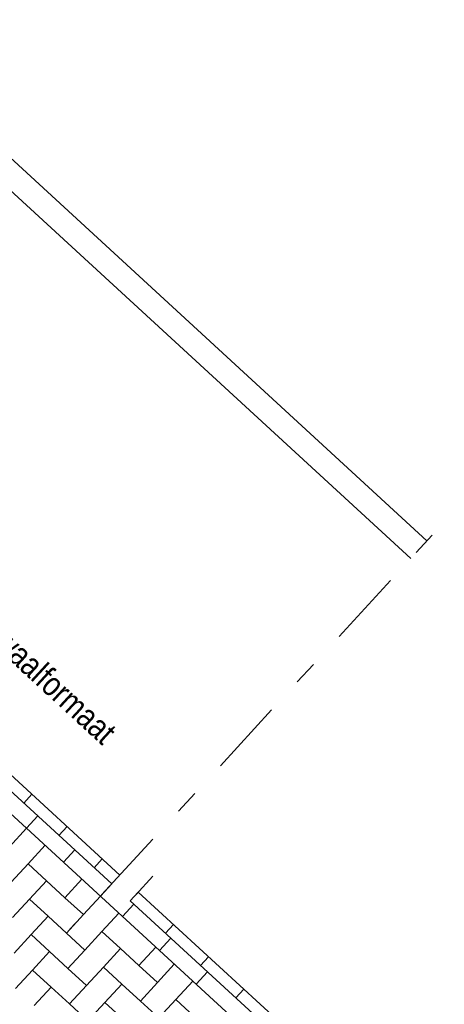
# Model space of a CAD drawing. Header units: metres. Extents: x 111546 to 149831, y 498798 to 507863.
# Tile 135 of 256: x 113056.84 to 113058.62, y 500903.21 to 500907.33. Entities that reach past the tile are written whole.
import ezdxf

# ---------------------------------------------------------------- set-up
doc = ezdxf.new("R2010")
doc.units = ezdxf.units.M
doc.linetypes.add('DASHDOT', pattern=[25.4, 12.7, -6.35, 0, -6.35])
for name, color, linetype in [('0-grenslijn', 3, 'DASHDOT'), ('0-maatvoering', 3, 'Continuous'), ('3-det-steen', 3, 'Continuous'), ('3-opsluiting', 2, 'Continuous'), ('3-steen', 3, 'Continuous')]:
    doc.layers.add(name, color=color, linetype=linetype)
doc.layers.add('0-hulplijn', color=6, linetype='Continuous', plot=False)
doc.styles.add('Stempel', font='arial.ttf')
doc.styles.add('Zaanstad', font='ARIALN.TTF')
doc.styles.add('Zaanstad 1-200 1.8mm', font='ARIALN.TTF', dxfattribs={"height": 0.36})

msp = doc.modelspace()

# ---------------------------------------------------------------- linework, layer by layer
at = {"layer": '0-grenslijn', "ltscale": 0.025}
msp.add_lwpolyline([(113058.8873, 500905.5214), (113057.0483, 500903.5204)], dxfattribs=at)
at = {"layer": '3-det-steen'}
msp.add_lwpolyline([(113057.3241, 500903.6654), (113057.3952, 500903.7427)], dxfattribs=at)
at = {"layer": '3-opsluiting'}
for p, q in [((113054.0738, 500909.2537), (113058.5427, 500905.1464)), ((113054.0061, 500909.1801), (113058.475, 500905.0728))]:
    msp.add_line(p, q, dxfattribs=at)
at = {"layer": '3-steen'}
for p, q in [((113053.9327, 500906.8027), (113057.257, 500903.7475)), ((113053.8989, 500906.7659), (113057.2231, 500903.7107)), ((113053.8515, 500906.7144), (113058.5292, 500902.4152)), ((113056.8888, 500904.0858), (113056.855, 500904.049)), ((113056.9139, 500903.9949), (113056.8665, 500903.9433)), ((113056.8665, 500903.9433), (113056.7955, 500903.866)), ((113057.0361, 500903.9505), (113057.0023, 500903.9137)), ((113056.9438, 500903.8723), (113056.8728, 500903.795)), ((113057.0685, 500903.8528), (113057.0212, 500903.8012)), ((113057.1833, 500903.8151), (113057.1495, 500903.7783)), ((113056.8728, 500903.795), (113056.8017, 500903.7177)), ((113056.8728, 500903.795), (113056.9501, 500903.7239)), ((113057.0985, 500903.7302), (113057.0274, 500903.6529)), ((113056.9501, 500903.7239), (113056.879, 500903.6466)), ((113056.9501, 500903.7239), (113057.0274, 500903.6529)), ((113057.2231, 500903.7107), (113057.1758, 500903.6591)), ((113057.0274, 500903.6529), (113057.1047, 500903.5818)), ((113057.1758, 500903.6591), (113057.1047, 500903.5818)), ((113057.3343, 500903.6764), (113057.3004, 500903.6396)), ((113056.879, 500903.6466), (113056.808, 500903.5693)), ((113056.879, 500903.6466), (113056.9564, 500903.5756)), ((113057.3152, 500903.6261), (113057.2678, 500903.5745)), ((113056.9564, 500903.5756), (113056.8853, 500903.4983)), ((113056.9564, 500903.5756), (113057.0337, 500903.5045)), ((113057.1047, 500903.5818), (113057.0337, 500903.5045)), ((113057.2531, 500903.5881), (113057.182, 500903.5108)), ((113057.4815, 500903.5411), (113057.4477, 500903.5043)), ((113056.8853, 500903.4983), (113056.8143, 500903.4209)), ((113056.8853, 500903.4983), (113056.9626, 500903.4272)), ((113057.0337, 500903.5045), (113057.111, 500903.4335)), ((113057.182, 500903.5108), (113057.111, 500903.4335)), ((113057.182, 500903.5108), (113057.2593, 500903.4397)), ((113057.4698, 500903.484), (113057.4224, 500903.4324)), ((113057.4077, 500903.446), (113057.3366, 500903.3687)), ((113056.9626, 500903.4272), (113056.8916, 500903.3499)), ((113056.9626, 500903.4272), (113057.0399, 500903.3562)), ((113057.111, 500903.4335), (113057.0399, 500903.3562)), ((113057.2593, 500903.4397), (113057.1883, 500903.3624)), ((113057.2593, 500903.4397), (113057.3366, 500903.3687)), ((113057.6288, 500903.4058), (113057.595, 500903.3689)), ((113057.1883, 500903.3624), (113057.1172, 500903.2851)), ((113057.1883, 500903.3624), (113057.2656, 500903.2914)), ((113057.3366, 500903.3687), (113057.414, 500903.2976)), ((113057.485, 500903.3749), (113057.414, 500903.2976)), ((113056.8916, 500903.3499), (113056.8205, 500903.2726)), ((113056.8916, 500903.3499), (113056.9689, 500903.2788)), ((113057.0399, 500903.3562), (113057.1172, 500903.2851)), ((113057.6244, 500903.3419), (113057.577, 500903.2903)), ((113056.9689, 500903.2788), (113056.8978, 500903.2015)), ((113056.9689, 500903.2788), (113057.0462, 500903.2078)), ((113057.1172, 500903.2851), (113057.0462, 500903.2078)), ((113057.2656, 500903.2914), (113057.1945, 500903.214)), ((113057.2656, 500903.2914), (113057.3429, 500903.2203)), ((113057.414, 500903.2976), (113057.3429, 500903.2203)), ((113057.5623, 500903.3039), (113057.4913, 500903.2266)), ((113057.776, 500903.2704), (113057.7422, 500903.2336)), ((113057.0462, 500903.2078), (113057.1235, 500903.1367)), ((113057.1945, 500903.214), (113057.1235, 500903.1367)), ((113057.1945, 500903.214), (113057.2718, 500903.143)), ((113057.3429, 500903.2203), (113057.4202, 500903.1492)), ((113057.4913, 500903.2266), (113057.4202, 500903.1492)), ((113057.4913, 500903.2266), (113057.5686, 500903.1555))]:
    msp.add_line(p, q, dxfattribs=at)
at = {"layer": '3-steen', "ltscale": 0.05}
for points in [[(113057.3343, 500903.6764), (113058.6104, 500902.5036)], [(113057.3004, 500903.6396), (113058.5521, 500902.4892)]]:
    msp.add_lwpolyline(points, dxfattribs=at)

# ---------------------------------------------------------------- texts
at = {"color": 1, "linetype": 'Continuous', "style": 'Zaanstad'}
msp.add_text('%%UPrincipedetail: langsparkeren in combinatie met boomkrans en/of lichtmast', height=0.25, rotation=317.4294, dxfattribs=at).set_placement((113049.0248, 500903.9509))
at = {"layer": '0-hulplijn', "ltscale": 0.01, "insert": (113068.4754, 500974.5479, 0), "char_height": 31.10468, "attachment_point": 1, "rotation": 317.5845, "style": 'Stempel'}
msp.add_mtext_dynamic_manual_height_columns('Details', width=145.978115, gutter_width=4860.1057, heights=[0], dxfattribs=at)
at = {"layer": '0-maatvoering', "style": 'Zaanstad 1-200 1.8mm'}
msp.add_text('strekse laag dik- en waalformaat', height=0.1, rotation=317.4144, dxfattribs=at).set_placement((113055.9696, 500905.4044))

doc.saveas('drawing.dxf')
